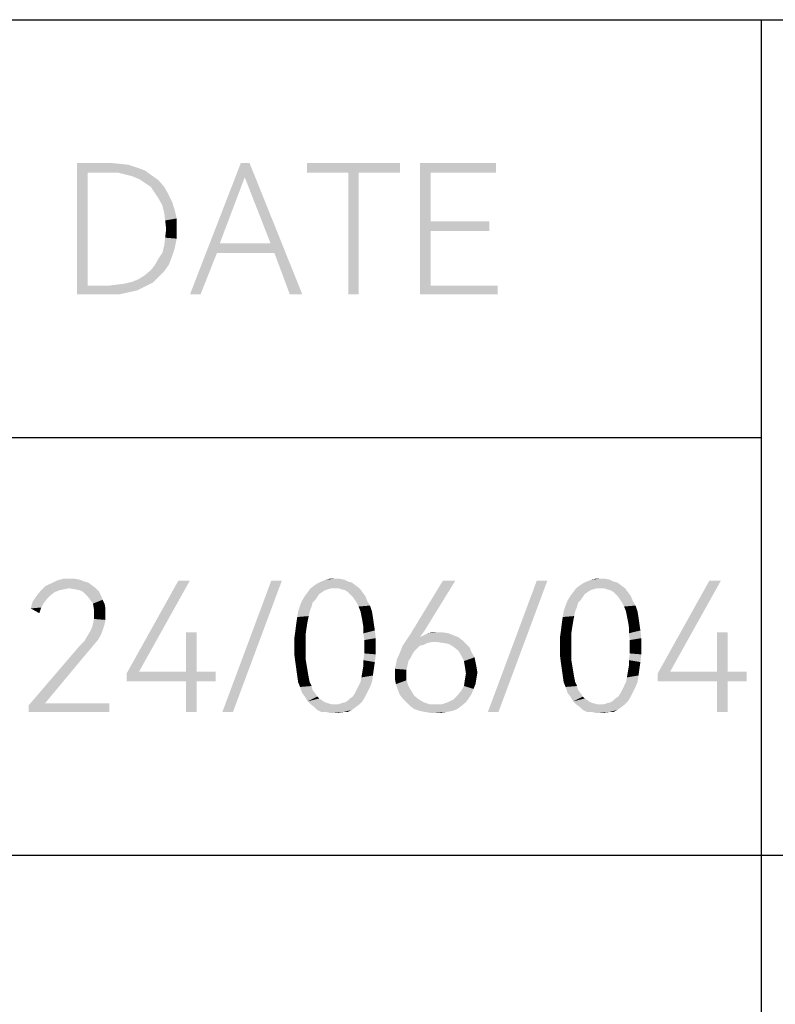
# Model space of a CAD drawing. Header units: millimetres. Extents: x 0 to 297, y 0 to 210.
# Tile 44 of 84: x 160 to 172, y 16 to 33. Entities that reach past the tile are written whole.
import ezdxf

# ---------------------------------------------------------------- set-up
doc = ezdxf.new("R2010")
doc.units = ezdxf.units.MM
doc.header["$LTSCALE"] = 16.335
doc.layers.get('0').update_dxf_attribs({"linetype": 'CONTINUOUS'})

msp = doc.modelspace()

# ---------------------------------------------------------------- linework, layer by layer
at = {"color": 7, "linetype": 'CONTINUOUS', "true_color": 0x00bfff}
for p, q in [((92, 33), (292, 33)), ((172, 33), (172, 5)), ((92, 26), (172, 26)), ((92, 19), (266, 19))]:
    msp.add_line(p, q, dxfattribs=at)
at = {"color": 7, "linetype": 'CONTINUOUS'}
for points in [[(160.535, 30.6), (161.097, 30.6), (160.712, 30.439)], [(160.712, 30.439), (160.535, 28.4), (160.535, 30.6)], [(161.097, 30.6), (161.258, 30.584), (160.712, 30.439)], [(161.258, 30.584), (161.403, 30.568), (160.712, 30.439)], [(161.403, 30.568), (161.547, 30.52), (160.712, 30.439)], [(163.426, 30.6), (163.346, 30.359), (162.43, 28.4)], [(163.426, 30.6), (162.43, 28.4), (163.281, 30.6)], [(163.779, 29.251), (163.346, 30.359), (163.426, 30.6)], [(163.843, 29.091), (163.779, 29.251), (163.426, 30.6)], [(164.1, 28.4), (163.843, 29.091), (163.426, 30.6)], [(164.1, 28.4), (163.426, 30.6), (164.309, 28.4)], [(165.947, 30.6), (164.389, 30.439), (164.389, 30.6)], [(165.08, 30.439), (164.389, 30.439), (165.947, 30.6)], [(165.257, 30.439), (165.08, 30.439), (165.947, 30.6)], [(165.257, 30.439), (165.947, 30.6), (165.947, 30.439)], [(166.284, 30.6), (167.553, 30.6), (166.461, 30.439)], [(166.461, 30.439), (166.284, 28.4), (166.284, 30.6)], [(166.461, 30.439), (167.553, 30.6), (167.553, 30.439)], [(160.712, 30.439), (160.712, 28.545), (160.535, 28.4)], [(161.547, 30.52), (161.676, 30.472), (160.712, 30.439)], [(161.081, 30.439), (160.712, 30.439), (161.676, 30.472)], [(161.21, 30.439), (161.081, 30.439), (161.676, 30.472)], [(161.338, 30.407), (161.21, 30.439), (161.676, 30.472)], [(161.338, 30.407), (161.676, 30.472), (161.788, 30.391)], [(161.788, 30.391), (161.467, 30.375), (161.338, 30.407)], [(161.579, 30.327), (161.467, 30.375), (161.788, 30.391)], [(161.579, 30.327), (161.788, 30.391), (161.9, 30.311)], [(165.257, 30.439), (165.08, 28.4), (165.08, 30.439)], [(165.08, 28.4), (165.257, 30.439), (165.257, 28.4)], [(166.461, 30.439), (166.461, 29.62), (166.284, 28.4)], [(161.9, 30.311), (161.676, 30.263), (161.579, 30.327)], [(161.772, 30.199), (161.676, 30.263), (161.9, 30.311)], [(161.772, 30.199), (161.9, 30.311), (161.997, 30.199)], [(161.997, 30.199), (161.836, 30.102), (161.772, 30.199)], [(161.836, 30.102), (161.997, 30.199), (162.061, 30.086)], [(163.346, 30.359), (162.928, 29.251), (162.43, 28.4)], [(162.061, 30.086), (161.9, 30.006), (161.836, 30.102)], [(161.9, 30.006), (162.061, 30.086), (162.125, 29.958)], [(162.125, 29.958), (161.965, 29.893), (161.9, 30.006)], [(161.965, 29.893), (162.125, 29.958), (162.173, 29.813)], [(162.173, 29.813), (161.997, 29.765), (161.965, 29.893)], [(161.997, 29.765), (162.173, 29.813), (162.205, 29.669)], [(162.205, 29.669), (162.013, 29.636), (161.997, 29.765)], [(162.029, 29.492), (162.013, 29.636), (162.205, 29.669)], [(162.029, 29.492), (162.205, 29.669), (162.205, 29.492)], [(166.461, 29.62), (166.461, 29.46), (166.284, 28.4)], [(166.461, 29.46), (167.441, 29.62), (167.441, 29.46)], [(166.461, 29.62), (167.441, 29.62), (166.461, 29.46)], [(162.205, 29.492), (162.013, 29.347), (162.029, 29.492)], [(162.013, 29.347), (162.205, 29.492), (162.205, 29.331)], [(166.461, 29.46), (166.461, 28.545), (166.284, 28.4)], [(162.173, 29.171), (161.965, 29.091), (161.997, 29.219)], [(162.205, 29.331), (161.997, 29.219), (162.013, 29.347)], [(161.997, 29.219), (162.205, 29.331), (162.173, 29.171)], [(162.928, 29.251), (162.88, 29.091), (162.43, 28.4)], [(162.928, 29.251), (163.779, 29.251), (162.88, 29.091)], [(163.843, 29.091), (162.88, 29.091), (163.779, 29.251)], [(162.125, 29.026), (161.9, 28.994), (161.965, 29.091)], [(161.965, 29.091), (162.173, 29.171), (162.125, 29.026)], [(162.43, 28.4), (162.88, 29.091), (162.607, 28.4)], [(161.772, 28.801), (161.836, 28.882), (162.077, 28.898)], [(161.772, 28.801), (162.077, 28.898), (161.997, 28.785)], [(162.077, 28.898), (161.836, 28.882), (161.9, 28.994)], [(161.9, 28.994), (162.125, 29.026), (162.077, 28.898)], [(161.9, 28.689), (161.579, 28.657), (161.676, 28.721)], [(161.997, 28.785), (161.676, 28.721), (161.772, 28.801)], [(161.676, 28.721), (161.997, 28.785), (161.9, 28.689)], [(161.081, 28.545), (161.21, 28.561), (161.804, 28.593)], [(161.081, 28.545), (161.804, 28.593), (161.676, 28.528)], [(161.21, 28.561), (161.338, 28.577), (161.804, 28.593)], [(161.804, 28.593), (161.338, 28.577), (161.467, 28.609)], [(161.467, 28.609), (161.579, 28.657), (161.9, 28.689)], [(161.467, 28.609), (161.9, 28.689), (161.804, 28.593)], [(161.081, 28.545), (161.676, 28.528), (160.535, 28.4)], [(160.712, 28.545), (161.081, 28.545), (160.535, 28.4)], [(161.676, 28.528), (161.547, 28.464), (160.535, 28.4)], [(161.547, 28.464), (161.403, 28.432), (160.535, 28.4)], [(161.097, 28.4), (160.535, 28.4), (161.403, 28.432)], [(161.097, 28.4), (161.403, 28.432), (161.258, 28.4)], [(166.461, 28.545), (167.585, 28.545), (166.284, 28.4)], [(166.284, 28.4), (167.585, 28.545), (167.585, 28.4)], [(160.66, 23.584), (160.098, 23.552), (160.194, 23.6)], [(160.499, 23.632), (160.58, 23.616), (160.194, 23.6)], [(160.419, 23.632), (160.499, 23.632), (160.194, 23.6)], [(160.419, 23.632), (160.194, 23.6), (160.307, 23.632)], [(160.194, 23.6), (160.58, 23.616), (160.66, 23.584)], [(162.426, 23.6), (161.575, 22.074), (161.366, 22.042)], [(162.426, 23.6), (161.366, 22.042), (162.234, 23.6)], [(163.968, 23.6), (162.972, 21.4), (163.791, 23.6)], [(162.972, 21.4), (163.968, 23.6), (163.149, 21.4)], [(165.012, 23.616), (164.626, 23.584), (164.707, 23.616)], [(164.626, 23.584), (165.012, 23.616), (165.076, 23.584)], [(164.851, 23.632), (164.931, 23.632), (164.707, 23.616)], [(164.851, 23.632), (164.707, 23.616), (164.771, 23.632)], [(164.707, 23.616), (164.931, 23.632), (165.012, 23.616)], [(166.874, 23.6), (166.361, 22.765), (166.12, 22.701)], [(166.874, 23.6), (166.12, 22.701), (166.666, 23.6)], [(168.416, 23.6), (167.42, 21.4), (168.239, 23.6)], [(167.42, 21.4), (168.416, 23.6), (167.597, 21.4)], [(169.46, 23.616), (169.074, 23.584), (169.155, 23.616)], [(169.074, 23.584), (169.46, 23.616), (169.524, 23.584)], [(169.299, 23.632), (169.38, 23.632), (169.155, 23.616)], [(169.299, 23.632), (169.155, 23.616), (169.219, 23.632)], [(169.155, 23.616), (169.38, 23.632), (169.46, 23.616)], [(171.323, 23.6), (170.472, 22.074), (170.263, 22.042)], [(171.323, 23.6), (170.263, 22.042), (171.13, 23.6)], [(160.403, 23.472), (159.921, 23.423), (160.001, 23.504)], [(160.403, 23.472), (160.323, 23.455), (159.921, 23.423)], [(160.323, 23.455), (160.242, 23.439), (159.921, 23.423)], [(159.921, 23.423), (160.242, 23.439), (160.162, 23.407)], [(160.788, 23.52), (160.001, 23.504), (160.098, 23.552)], [(160.403, 23.472), (160.001, 23.504), (160.788, 23.52)], [(160.66, 23.584), (160.724, 23.568), (160.098, 23.552)], [(160.098, 23.552), (160.724, 23.568), (160.788, 23.52)], [(160.403, 23.472), (160.788, 23.52), (160.853, 23.472)], [(160.853, 23.472), (160.499, 23.455), (160.403, 23.472)], [(160.58, 23.439), (160.499, 23.455), (160.853, 23.472)], [(160.58, 23.439), (160.853, 23.472), (160.901, 23.423)], [(160.901, 23.423), (160.644, 23.407), (160.58, 23.439)], [(164.803, 23.472), (164.739, 23.455), (164.401, 23.407)], [(164.803, 23.472), (164.401, 23.407), (164.45, 23.472)], [(164.739, 23.455), (164.691, 23.439), (164.401, 23.407)], [(164.401, 23.407), (164.691, 23.439), (164.642, 23.407)], [(165.204, 23.52), (164.45, 23.472), (164.514, 23.52)], [(164.803, 23.472), (164.45, 23.472), (165.204, 23.52)], [(164.514, 23.52), (164.562, 23.552), (165.14, 23.568)], [(164.514, 23.52), (165.14, 23.568), (165.204, 23.52)], [(165.076, 23.584), (165.14, 23.568), (164.562, 23.552)], [(165.076, 23.584), (164.562, 23.552), (164.626, 23.584)], [(164.851, 23.472), (164.803, 23.472), (165.204, 23.52)], [(164.915, 23.472), (164.851, 23.472), (165.204, 23.52)], [(164.915, 23.472), (165.204, 23.52), (165.269, 23.472)], [(165.269, 23.472), (164.964, 23.455), (164.915, 23.472)], [(165.028, 23.439), (164.964, 23.455), (165.269, 23.472)], [(165.076, 23.407), (165.028, 23.439), (165.269, 23.472)], [(165.076, 23.407), (165.269, 23.472), (165.317, 23.407)], [(169.251, 23.472), (169.187, 23.455), (168.85, 23.407)], [(169.251, 23.472), (168.85, 23.407), (168.898, 23.472)], [(169.187, 23.455), (169.139, 23.439), (168.85, 23.407)], [(168.85, 23.407), (169.139, 23.439), (169.091, 23.407)], [(169.653, 23.52), (168.898, 23.472), (168.962, 23.52)], [(169.251, 23.472), (168.898, 23.472), (169.653, 23.52)], [(168.962, 23.52), (169.01, 23.552), (169.588, 23.568)], [(168.962, 23.52), (169.588, 23.568), (169.653, 23.52)], [(169.524, 23.584), (169.588, 23.568), (169.01, 23.552)], [(169.524, 23.584), (169.01, 23.552), (169.074, 23.584)], [(169.299, 23.472), (169.251, 23.472), (169.653, 23.52)], [(169.364, 23.472), (169.299, 23.472), (169.653, 23.52)], [(169.364, 23.472), (169.653, 23.52), (169.717, 23.472)], [(169.717, 23.472), (169.412, 23.455), (169.364, 23.472)], [(169.476, 23.439), (169.412, 23.455), (169.717, 23.472)], [(169.524, 23.407), (169.476, 23.439), (169.717, 23.472)], [(169.524, 23.407), (169.717, 23.472), (169.765, 23.407)], [(160.034, 23.295), (159.793, 23.247), (159.857, 23.343)], [(159.793, 23.247), (160.034, 23.295), (159.985, 23.231)], [(160.162, 23.407), (159.857, 23.343), (159.921, 23.423)], [(160.162, 23.407), (160.098, 23.359), (159.857, 23.343)], [(159.857, 23.343), (160.098, 23.359), (160.034, 23.295)], [(160.644, 23.407), (160.901, 23.423), (160.933, 23.359)], [(160.933, 23.359), (160.708, 23.343), (160.644, 23.407)], [(160.756, 23.279), (160.708, 23.343), (160.933, 23.359)], [(160.756, 23.279), (160.933, 23.359), (160.965, 23.279)], [(160.965, 23.279), (160.804, 23.215), (160.756, 23.279)], [(160.804, 23.215), (160.965, 23.279), (160.997, 23.215)], [(164.562, 23.327), (164.305, 23.263), (164.353, 23.343)], [(164.562, 23.327), (164.53, 23.279), (164.305, 23.263)], [(164.305, 23.263), (164.53, 23.279), (164.482, 23.231)], [(164.642, 23.407), (164.594, 23.375), (164.353, 23.343)], [(164.642, 23.407), (164.353, 23.343), (164.401, 23.407)], [(164.353, 23.343), (164.594, 23.375), (164.562, 23.327)], [(165.317, 23.407), (165.108, 23.375), (165.076, 23.407)], [(165.108, 23.375), (165.317, 23.407), (165.365, 23.343)], [(165.365, 23.343), (165.156, 23.327), (165.108, 23.375)], [(165.188, 23.279), (165.156, 23.327), (165.365, 23.343)], [(165.188, 23.279), (165.365, 23.343), (165.397, 23.263)], [(165.397, 23.263), (165.22, 23.231), (165.188, 23.279)], [(169.01, 23.327), (168.753, 23.263), (168.801, 23.343)], [(169.01, 23.327), (168.978, 23.279), (168.753, 23.263)], [(168.753, 23.263), (168.978, 23.279), (168.93, 23.231)], [(169.091, 23.407), (169.042, 23.375), (168.801, 23.343)], [(169.091, 23.407), (168.801, 23.343), (168.85, 23.407)], [(168.801, 23.343), (169.042, 23.375), (169.01, 23.327)], [(169.765, 23.407), (169.556, 23.375), (169.524, 23.407)], [(169.556, 23.375), (169.765, 23.407), (169.813, 23.343)], [(169.813, 23.343), (169.604, 23.327), (169.556, 23.375)], [(169.636, 23.279), (169.604, 23.327), (169.813, 23.343)], [(169.636, 23.279), (169.813, 23.343), (169.845, 23.263)], [(169.845, 23.263), (169.669, 23.231), (169.636, 23.279)], [(159.985, 23.231), (159.761, 23.134), (159.793, 23.247)], [(159.985, 23.231), (159.937, 23.15), (159.761, 23.134)], [(159.761, 23.134), (159.937, 23.15), (159.905, 23.054)], [(160.997, 23.215), (160.82, 23.118), (160.804, 23.215)], [(160.997, 23.215), (161.013, 23.134), (160.82, 23.118)], [(160.82, 23.038), (160.82, 23.118), (161.013, 23.134)], [(160.82, 23.038), (161.013, 23.134), (161.013, 23.038)], [(164.466, 23.166), (164.241, 23.086), (164.273, 23.182)], [(164.241, 23.086), (164.466, 23.166), (164.434, 23.086)], [(164.482, 23.231), (164.273, 23.182), (164.305, 23.263)], [(164.273, 23.182), (164.482, 23.231), (164.466, 23.166)], [(165.22, 23.231), (165.397, 23.263), (165.445, 23.182)], [(165.445, 23.182), (165.253, 23.166), (165.22, 23.231)], [(165.285, 23.086), (165.253, 23.166), (165.445, 23.182)], [(165.285, 23.086), (165.445, 23.182), (165.477, 23.086)], [(168.914, 23.166), (168.689, 23.086), (168.721, 23.182)], [(168.689, 23.086), (168.914, 23.166), (168.882, 23.086)], [(168.93, 23.231), (168.721, 23.182), (168.753, 23.263)], [(168.721, 23.182), (168.93, 23.231), (168.914, 23.166)], [(169.669, 23.231), (169.845, 23.263), (169.893, 23.182)], [(169.893, 23.182), (169.701, 23.166), (169.669, 23.231)], [(169.733, 23.086), (169.701, 23.166), (169.893, 23.182)], [(169.733, 23.086), (169.893, 23.182), (169.926, 23.086)], [(161.013, 22.942), (160.804, 22.877), (160.82, 22.958)], [(160.804, 22.877), (161.013, 22.942), (160.997, 22.861)], [(161.013, 23.038), (160.82, 22.958), (160.82, 23.038)], [(160.82, 22.958), (161.013, 23.038), (161.013, 22.942)], [(164.401, 22.926), (164.209, 22.877), (164.225, 22.99)], [(164.434, 23.086), (164.418, 23.006), (164.225, 22.99)], [(164.434, 23.086), (164.225, 22.99), (164.241, 23.086)], [(164.225, 22.99), (164.418, 23.006), (164.401, 22.926)], [(165.477, 23.086), (165.301, 23.006), (165.285, 23.086)], [(165.301, 23.006), (165.477, 23.086), (165.493, 22.99)], [(165.493, 22.99), (165.317, 22.926), (165.301, 23.006)], [(165.317, 22.926), (165.493, 22.99), (165.509, 22.877)], [(168.85, 22.926), (168.657, 22.877), (168.673, 22.99)], [(168.882, 23.086), (168.866, 23.006), (168.673, 22.99)], [(168.882, 23.086), (168.673, 22.99), (168.689, 23.086)], [(168.673, 22.99), (168.866, 23.006), (168.85, 22.926)], [(169.926, 23.086), (169.749, 23.006), (169.733, 23.086)], [(169.749, 23.006), (169.926, 23.086), (169.942, 22.99)], [(169.942, 22.99), (169.765, 22.926), (169.749, 23.006)], [(169.765, 22.926), (169.942, 22.99), (169.958, 22.877)], [(160.965, 22.765), (160.756, 22.749), (160.788, 22.813)], [(160.997, 22.861), (160.788, 22.813), (160.804, 22.877)], [(160.788, 22.813), (160.997, 22.861), (160.965, 22.765)], [(164.385, 22.829), (164.193, 22.749), (164.209, 22.877)], [(164.193, 22.749), (164.385, 22.829), (164.369, 22.717)], [(164.209, 22.877), (164.401, 22.926), (164.385, 22.829)], [(165.509, 22.877), (165.333, 22.829), (165.317, 22.926)], [(165.333, 22.829), (165.509, 22.877), (165.526, 22.765)], [(165.526, 22.765), (165.333, 22.717), (165.333, 22.829)], [(168.834, 22.829), (168.641, 22.749), (168.657, 22.877)], [(168.641, 22.749), (168.834, 22.829), (168.818, 22.717)], [(168.657, 22.877), (168.85, 22.926), (168.834, 22.829)], [(169.958, 22.877), (169.781, 22.829), (169.765, 22.926)], [(169.781, 22.829), (169.958, 22.877), (169.974, 22.765)], [(169.974, 22.765), (169.781, 22.717), (169.781, 22.829)], [(160.885, 22.604), (160.66, 22.588), (160.708, 22.669)], [(160.933, 22.685), (160.708, 22.669), (160.756, 22.749)], [(160.708, 22.669), (160.933, 22.685), (160.885, 22.604)], [(160.756, 22.749), (160.965, 22.765), (160.933, 22.685)], [(162.539, 22.733), (162.362, 22.074), (162.362, 22.733)], [(162.362, 22.074), (162.539, 22.733), (162.539, 22.074)], [(164.369, 22.717), (164.177, 22.636), (164.193, 22.749)], [(164.177, 22.636), (164.369, 22.717), (164.369, 22.604)], [(164.369, 22.604), (164.177, 22.492), (164.177, 22.636)], [(165.333, 22.717), (165.526, 22.765), (165.542, 22.636)], [(165.542, 22.636), (165.349, 22.604), (165.333, 22.717)], [(165.349, 22.492), (165.349, 22.604), (165.542, 22.636)], [(165.349, 22.492), (165.542, 22.636), (165.542, 22.492)], [(166.28, 22.653), (166.055, 22.604), (166.12, 22.701)], [(166.28, 22.653), (166.923, 22.653), (166.055, 22.604)], [(166.055, 22.604), (166.923, 22.653), (166.987, 22.604)], [(166.12, 22.701), (166.361, 22.765), (166.28, 22.653)], [(166.842, 22.685), (166.28, 22.653), (166.345, 22.685)], [(166.28, 22.653), (166.842, 22.685), (166.923, 22.653)], [(166.762, 22.717), (166.345, 22.685), (166.409, 22.717)], [(166.345, 22.685), (166.762, 22.717), (166.842, 22.685)], [(166.569, 22.733), (166.666, 22.733), (166.409, 22.717)], [(166.569, 22.733), (166.409, 22.717), (166.489, 22.733)], [(166.409, 22.717), (166.666, 22.733), (166.762, 22.717)], [(168.818, 22.717), (168.625, 22.636), (168.641, 22.749)], [(168.625, 22.636), (168.818, 22.717), (168.818, 22.604)], [(168.818, 22.604), (168.625, 22.492), (168.625, 22.636)], [(169.781, 22.717), (169.974, 22.765), (169.99, 22.636)], [(169.99, 22.636), (169.797, 22.604), (169.781, 22.717)], [(169.797, 22.492), (169.797, 22.604), (169.99, 22.636)], [(169.797, 22.492), (169.99, 22.636), (169.99, 22.492)], [(171.435, 22.733), (171.258, 22.074), (171.258, 22.733)], [(171.258, 22.074), (171.435, 22.733), (171.435, 22.074)], [(160.804, 22.508), (160.499, 22.412), (160.58, 22.508)], [(160.499, 22.412), (160.804, 22.508), (160.724, 22.412)], [(160.58, 22.508), (160.66, 22.588), (160.885, 22.604)], [(160.58, 22.508), (160.885, 22.604), (160.804, 22.508)], [(164.177, 22.492), (164.369, 22.604), (164.369, 22.492)], [(164.369, 22.492), (164.369, 22.38), (164.177, 22.364)], [(164.369, 22.492), (164.177, 22.364), (164.177, 22.492)], [(165.542, 22.492), (165.349, 22.38), (165.349, 22.492)], [(165.349, 22.38), (165.542, 22.492), (165.542, 22.364)], [(166.28, 22.508), (166.232, 22.46), (165.959, 22.428)], [(166.28, 22.508), (165.959, 22.428), (165.991, 22.508)], [(165.959, 22.428), (166.232, 22.46), (166.184, 22.412)], [(166.489, 22.572), (165.991, 22.508), (166.055, 22.604)], [(166.489, 22.572), (166.409, 22.556), (165.991, 22.508)], [(166.409, 22.556), (166.345, 22.524), (165.991, 22.508)], [(165.991, 22.508), (166.345, 22.524), (166.28, 22.508)], [(166.055, 22.604), (166.987, 22.604), (166.489, 22.572)], [(166.553, 22.572), (166.489, 22.572), (166.987, 22.604)], [(166.666, 22.556), (166.553, 22.572), (166.987, 22.604)], [(166.762, 22.54), (166.666, 22.556), (166.987, 22.604)], [(166.762, 22.54), (166.987, 22.604), (167.051, 22.54)], [(167.051, 22.54), (166.842, 22.492), (166.762, 22.54)], [(166.842, 22.492), (167.051, 22.54), (167.115, 22.476)], [(167.115, 22.476), (166.923, 22.428), (166.842, 22.492)], [(166.923, 22.428), (167.115, 22.476), (167.147, 22.396)], [(168.625, 22.492), (168.818, 22.604), (168.818, 22.492)], [(168.818, 22.492), (168.818, 22.38), (168.625, 22.364)], [(168.818, 22.492), (168.625, 22.364), (168.625, 22.492)], [(169.99, 22.492), (169.797, 22.38), (169.797, 22.492)], [(169.797, 22.38), (169.99, 22.492), (169.99, 22.364)], [(160.724, 22.412), (160.628, 22.299), (159.728, 21.512)], [(160.724, 22.412), (159.728, 21.512), (160.499, 22.412)], [(160.628, 22.299), (160.001, 21.545), (159.728, 21.512)], [(164.177, 22.364), (164.369, 22.38), (164.369, 22.267)], [(164.369, 22.267), (164.193, 22.235), (164.177, 22.364)], [(165.542, 22.364), (165.333, 22.267), (165.349, 22.38)], [(165.333, 22.267), (165.542, 22.364), (165.526, 22.235)], [(166.088, 22.251), (165.879, 22.203), (165.895, 22.283)], [(166.12, 22.299), (165.895, 22.283), (165.927, 22.347)], [(165.895, 22.283), (166.12, 22.299), (166.088, 22.251)], [(166.184, 22.412), (165.927, 22.347), (165.959, 22.428)], [(166.184, 22.412), (166.152, 22.364), (165.927, 22.347)], [(165.927, 22.347), (166.152, 22.364), (166.12, 22.299)], [(167.147, 22.396), (166.971, 22.347), (166.923, 22.428)], [(166.971, 22.347), (167.147, 22.396), (167.196, 22.315)], [(167.196, 22.315), (167.019, 22.251), (166.971, 22.347)], [(167.019, 22.251), (167.196, 22.315), (167.212, 22.235)], [(168.625, 22.364), (168.818, 22.38), (168.818, 22.267)], [(168.818, 22.267), (168.641, 22.235), (168.625, 22.364)], [(169.99, 22.364), (169.781, 22.267), (169.797, 22.38)], [(169.781, 22.267), (169.99, 22.364), (169.974, 22.235)], [(164.193, 22.235), (164.369, 22.267), (164.385, 22.171)], [(164.385, 22.171), (164.209, 22.123), (164.193, 22.235)], [(164.209, 22.123), (164.385, 22.171), (164.401, 22.074)], [(164.401, 22.074), (164.225, 22.01), (164.209, 22.123)], [(165.509, 22.123), (165.317, 22.074), (165.333, 22.171)], [(165.317, 22.074), (165.509, 22.123), (165.493, 22.01)], [(165.526, 22.235), (165.333, 22.171), (165.333, 22.267)], [(165.333, 22.171), (165.526, 22.235), (165.509, 22.123)], [(166.072, 22.171), (165.863, 22.123), (165.879, 22.203)], [(165.863, 22.123), (166.072, 22.171), (166.055, 22.107)], [(166.055, 22.107), (165.863, 22.042), (165.863, 22.123)], [(165.879, 22.203), (166.088, 22.251), (166.072, 22.171)], [(167.212, 22.235), (167.035, 22.155), (167.019, 22.251)], [(167.035, 22.155), (167.212, 22.235), (167.228, 22.155)], [(167.228, 22.155), (167.051, 22.042), (167.035, 22.155)], [(167.228, 22.155), (167.244, 22.058), (167.051, 22.042)], [(168.641, 22.235), (168.818, 22.267), (168.834, 22.171)], [(168.834, 22.171), (168.657, 22.123), (168.641, 22.235)], [(168.657, 22.123), (168.834, 22.171), (168.85, 22.074)], [(168.85, 22.074), (168.673, 22.01), (168.657, 22.123)], [(169.958, 22.123), (169.765, 22.074), (169.781, 22.171)], [(169.765, 22.074), (169.958, 22.123), (169.942, 22.01)], [(169.974, 22.235), (169.781, 22.171), (169.781, 22.267)], [(169.781, 22.171), (169.974, 22.235), (169.958, 22.123)], [(162.539, 22.074), (162.86, 22.074), (161.366, 22.042)], [(162.362, 22.074), (162.539, 22.074), (161.366, 22.042)], [(161.575, 22.074), (162.362, 22.074), (161.366, 22.042)], [(161.366, 21.914), (161.366, 22.042), (162.86, 22.074)], [(162.362, 21.914), (161.366, 21.914), (162.86, 22.074)], [(162.539, 21.914), (162.362, 21.914), (162.86, 22.074)], [(162.539, 21.914), (162.86, 22.074), (162.86, 21.914)], [(164.225, 22.01), (164.401, 22.074), (164.418, 21.978)], [(164.418, 21.978), (164.241, 21.898), (164.225, 22.01)], [(164.241, 21.898), (164.418, 21.978), (164.434, 21.898)], [(165.285, 21.898), (165.301, 21.978), (165.493, 22.01)], [(165.285, 21.898), (165.493, 22.01), (165.477, 21.898)], [(165.493, 22.01), (165.301, 21.978), (165.317, 22.074)], [(165.863, 22.042), (166.055, 22.107), (166.055, 22.042)], [(166.055, 22.042), (165.863, 21.946), (165.863, 22.042)], [(165.863, 21.946), (166.055, 22.042), (166.055, 21.93)], [(166.055, 21.93), (165.879, 21.866), (165.863, 21.946)], [(167.212, 21.866), (167.019, 21.834), (167.035, 21.946)], [(167.228, 21.962), (167.035, 21.946), (167.051, 22.042)], [(167.035, 21.946), (167.228, 21.962), (167.212, 21.866)], [(167.051, 22.042), (167.244, 22.058), (167.228, 21.962)], [(168.673, 22.01), (168.85, 22.074), (168.866, 21.978)], [(168.866, 21.978), (168.689, 21.898), (168.673, 22.01)], [(168.689, 21.898), (168.866, 21.978), (168.882, 21.898)], [(169.733, 21.898), (169.749, 21.978), (169.942, 22.01)], [(169.733, 21.898), (169.942, 22.01), (169.926, 21.898)], [(169.942, 22.01), (169.749, 21.978), (169.765, 22.074)], [(171.435, 22.074), (171.756, 22.074), (170.263, 22.042)], [(171.258, 22.074), (171.435, 22.074), (170.263, 22.042)], [(170.472, 22.074), (171.258, 22.074), (170.263, 22.042)], [(170.263, 21.914), (170.263, 22.042), (171.756, 22.074)], [(171.258, 21.914), (170.263, 21.914), (171.756, 22.074)], [(171.435, 21.914), (171.258, 21.914), (171.756, 22.074)], [(171.435, 21.914), (171.756, 22.074), (171.756, 21.914)], [(162.539, 21.914), (162.362, 21.4), (162.362, 21.914)], [(162.362, 21.4), (162.539, 21.914), (162.539, 21.4)], [(164.434, 21.898), (164.273, 21.818), (164.241, 21.898)], [(164.434, 21.898), (164.466, 21.834), (164.273, 21.818)], [(164.273, 21.818), (164.466, 21.834), (164.482, 21.769)], [(164.482, 21.769), (164.305, 21.721), (164.273, 21.818)], [(165.445, 21.818), (165.22, 21.769), (165.253, 21.834)], [(165.22, 21.769), (165.445, 21.818), (165.397, 21.721)], [(165.477, 21.898), (165.253, 21.834), (165.285, 21.898)], [(165.253, 21.834), (165.477, 21.898), (165.445, 21.818)], [(165.879, 21.866), (166.055, 21.93), (166.088, 21.834)], [(166.088, 21.834), (165.911, 21.769), (165.879, 21.866)], [(165.911, 21.769), (166.088, 21.834), (166.136, 21.753)], [(167.18, 21.785), (166.971, 21.753), (167.019, 21.834)], [(166.971, 21.753), (167.18, 21.785), (167.147, 21.705)], [(167.019, 21.834), (167.212, 21.866), (167.18, 21.785)], [(168.882, 21.898), (168.721, 21.818), (168.689, 21.898)], [(168.882, 21.898), (168.914, 21.834), (168.721, 21.818)], [(168.721, 21.818), (168.914, 21.834), (168.93, 21.769)], [(168.93, 21.769), (168.753, 21.721), (168.721, 21.818)], [(169.893, 21.818), (169.669, 21.769), (169.701, 21.834)], [(169.669, 21.769), (169.893, 21.818), (169.845, 21.721)], [(169.926, 21.898), (169.701, 21.834), (169.733, 21.898)], [(169.701, 21.834), (169.926, 21.898), (169.893, 21.818)], [(171.435, 21.914), (171.258, 21.4), (171.258, 21.914)], [(171.258, 21.4), (171.435, 21.914), (171.435, 21.4)], [(164.305, 21.721), (164.482, 21.769), (164.53, 21.705)], [(164.53, 21.705), (164.353, 21.657), (164.305, 21.721)], [(164.353, 21.657), (164.53, 21.705), (164.562, 21.657)], [(164.562, 21.657), (164.401, 21.577), (164.353, 21.657)], [(164.562, 21.657), (164.594, 21.625), (164.401, 21.577)], [(164.594, 21.625), (164.642, 21.593), (164.401, 21.577)], [(165.076, 21.593), (165.108, 21.625), (165.365, 21.657)], [(165.076, 21.593), (165.365, 21.657), (165.317, 21.577)], [(165.365, 21.657), (165.108, 21.625), (165.156, 21.657)], [(165.156, 21.657), (165.188, 21.705), (165.397, 21.721)], [(165.156, 21.657), (165.397, 21.721), (165.365, 21.657)], [(165.397, 21.721), (165.188, 21.705), (165.22, 21.769)], [(166.136, 21.753), (165.943, 21.689), (165.911, 21.769)], [(165.943, 21.689), (166.136, 21.753), (166.184, 21.673)], [(166.184, 21.673), (165.991, 21.625), (165.943, 21.689)], [(165.991, 21.625), (166.184, 21.673), (166.264, 21.609)], [(166.264, 21.609), (166.055, 21.561), (165.991, 21.625)], [(166.746, 21.561), (166.842, 21.609), (167.099, 21.625)], [(166.746, 21.561), (167.099, 21.625), (167.051, 21.561)], [(167.099, 21.625), (166.842, 21.609), (166.907, 21.673)], [(167.147, 21.705), (166.907, 21.673), (166.971, 21.753)], [(166.907, 21.673), (167.147, 21.705), (167.099, 21.625)], [(168.753, 21.721), (168.93, 21.769), (168.978, 21.705)], [(168.978, 21.705), (168.801, 21.657), (168.753, 21.721)], [(168.801, 21.657), (168.978, 21.705), (169.01, 21.657)], [(169.01, 21.657), (168.85, 21.577), (168.801, 21.657)], [(169.01, 21.657), (169.042, 21.625), (168.85, 21.577)], [(169.042, 21.625), (169.091, 21.593), (168.85, 21.577)], [(169.524, 21.593), (169.556, 21.625), (169.813, 21.657)], [(169.524, 21.593), (169.813, 21.657), (169.765, 21.577)], [(169.813, 21.657), (169.556, 21.625), (169.604, 21.657)], [(169.604, 21.657), (169.636, 21.705), (169.845, 21.721)], [(169.604, 21.657), (169.845, 21.721), (169.813, 21.657)], [(169.845, 21.721), (169.636, 21.705), (169.669, 21.769)], [(160.001, 21.545), (161.077, 21.545), (159.728, 21.512)], [(159.728, 21.4), (159.728, 21.512), (161.077, 21.545)], [(159.728, 21.4), (161.077, 21.545), (161.077, 21.4)], [(164.401, 21.577), (164.642, 21.593), (164.691, 21.561)], [(164.691, 21.561), (164.45, 21.528), (164.401, 21.577)], [(164.691, 21.561), (164.739, 21.545), (164.45, 21.528)], [(164.45, 21.528), (164.739, 21.545), (164.803, 21.528)], [(164.803, 21.528), (164.514, 21.48), (164.45, 21.528)], [(164.915, 21.528), (165.269, 21.528), (164.514, 21.48)], [(164.851, 21.528), (164.915, 21.528), (164.514, 21.48)], [(164.803, 21.528), (164.851, 21.528), (164.514, 21.48)], [(164.514, 21.48), (165.269, 21.528), (165.204, 21.48)], [(165.204, 21.48), (164.562, 21.432), (164.514, 21.48)], [(164.562, 21.432), (165.204, 21.48), (165.14, 21.432)], [(164.915, 21.528), (164.964, 21.545), (165.317, 21.577)], [(164.915, 21.528), (165.317, 21.577), (165.269, 21.528)], [(164.964, 21.545), (165.028, 21.561), (165.317, 21.577)], [(165.317, 21.577), (165.028, 21.561), (165.076, 21.593)], [(166.055, 21.561), (166.264, 21.609), (166.345, 21.561)], [(166.345, 21.561), (166.12, 21.496), (166.055, 21.561)], [(166.345, 21.561), (166.441, 21.528), (166.12, 21.496)], [(166.553, 21.528), (166.65, 21.528), (166.12, 21.496)], [(166.441, 21.528), (166.553, 21.528), (166.12, 21.496)], [(166.971, 21.496), (166.12, 21.496), (166.65, 21.528)], [(166.971, 21.496), (166.184, 21.448), (166.12, 21.496)], [(166.184, 21.448), (166.971, 21.496), (166.907, 21.448)], [(167.051, 21.561), (166.65, 21.528), (166.746, 21.561)], [(166.65, 21.528), (167.051, 21.561), (166.971, 21.496)], [(168.85, 21.577), (169.091, 21.593), (169.139, 21.561)], [(169.139, 21.561), (168.898, 21.528), (168.85, 21.577)], [(169.139, 21.561), (169.187, 21.545), (168.898, 21.528)], [(168.898, 21.528), (169.187, 21.545), (169.251, 21.528)], [(169.251, 21.528), (168.962, 21.48), (168.898, 21.528)], [(169.364, 21.528), (169.717, 21.528), (168.962, 21.48)], [(169.299, 21.528), (169.364, 21.528), (168.962, 21.48)], [(169.251, 21.528), (169.299, 21.528), (168.962, 21.48)], [(168.962, 21.48), (169.717, 21.528), (169.653, 21.48)], [(169.653, 21.48), (169.01, 21.432), (168.962, 21.48)], [(169.01, 21.432), (169.653, 21.48), (169.588, 21.432)], [(169.364, 21.528), (169.412, 21.545), (169.765, 21.577)], [(169.364, 21.528), (169.765, 21.577), (169.717, 21.528)], [(169.412, 21.545), (169.476, 21.561), (169.765, 21.577)], [(169.765, 21.577), (169.476, 21.561), (169.524, 21.593)], [(165.14, 21.432), (164.626, 21.4), (164.562, 21.432)], [(164.707, 21.4), (164.626, 21.4), (165.14, 21.432)], [(165.012, 21.4), (164.707, 21.4), (165.14, 21.432)], [(165.012, 21.4), (164.771, 21.384), (164.707, 21.4)], [(164.851, 21.384), (164.771, 21.384), (165.012, 21.4)], [(164.851, 21.384), (165.012, 21.4), (164.931, 21.384)], [(165.012, 21.4), (165.14, 21.432), (165.076, 21.4)], [(166.907, 21.448), (166.28, 21.416), (166.184, 21.448)], [(166.28, 21.416), (166.907, 21.448), (166.826, 21.416)], [(166.826, 21.416), (166.361, 21.4), (166.28, 21.416)], [(166.361, 21.4), (166.826, 21.416), (166.73, 21.4)], [(166.73, 21.4), (166.457, 21.384), (166.361, 21.4)], [(166.553, 21.384), (166.457, 21.384), (166.73, 21.4)], [(166.553, 21.384), (166.73, 21.4), (166.65, 21.384)], [(169.588, 21.432), (169.074, 21.4), (169.01, 21.432)], [(169.155, 21.4), (169.074, 21.4), (169.588, 21.432)], [(169.46, 21.4), (169.155, 21.4), (169.588, 21.432)], [(169.46, 21.4), (169.219, 21.384), (169.155, 21.4)], [(169.299, 21.384), (169.219, 21.384), (169.46, 21.4)], [(169.299, 21.384), (169.46, 21.4), (169.38, 21.384)], [(169.46, 21.4), (169.588, 21.432), (169.524, 21.4)]]:
    msp.add_solid(points, dxfattribs=at)

doc.saveas('drawing.dxf')
